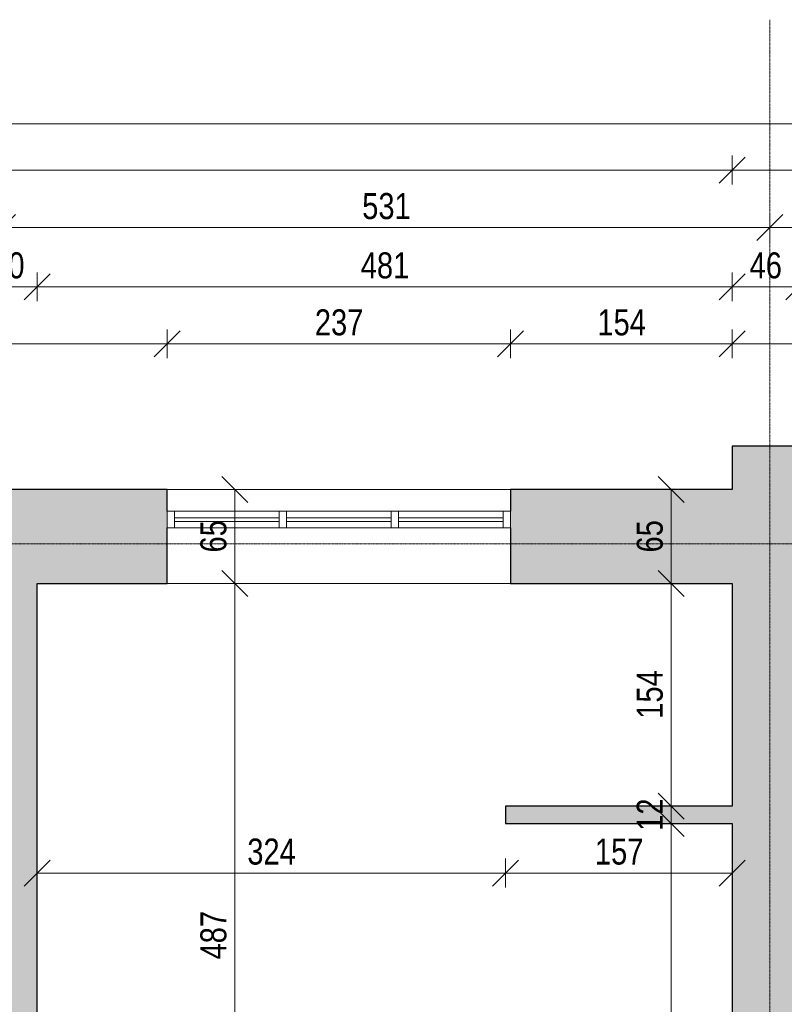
# Model space of a CAD drawing. Header units: centimetres. Extents: x 14852 to 18341, y -10824 to -8518.
# Tile 5 of 20: x 15701 to 16230, y -9199 to -8518. Entities that reach past the tile are written whole.
import ezdxf

# ---------------------------------------------------------------- set-up
doc = ezdxf.new("R2010")
doc.units = ezdxf.units.CM
doc.linetypes.add('Linia siatki', pattern=[0.9925, 0.47, -0.2175, 0.0875, -0.2175])
for name, color, linetype, lineweight in [('A-ANNO-DIMS', 211, 'Continuous', 9), ('A-ANNO-DIMS-100', 211, 'Continuous', 9), ('A-GLAZ', 151, 'Continuous', 9), ('A-WALL', 113, 'Continuous', 9), ('A-WALL-PATT', 111, 'Continuous', 25), ('I-WALL', 2, 'Continuous', 9), ('S-GRID', 1, 'Continuous', 9)]:
    doc.layers.add(name, color=color, linetype=linetype, lineweight=lineweight)
doc.styles.add('Arial_1', font='arial.ttf', dxfattribs={"width": 0.8, "height": 18})
doc.dimstyles.new('Przekątna_-_1_8_mm_Arial', dxfattribs={"dimscale": 30.48, "dimtxt": 18.364669, "dimasz": 0.590551, "dimexe": 0.328084, "dimexo": 0.0625, "dimgap": 0.016404, "dimtad": 1, "dimdec": 0, "dimdsep": 46, "dimtxsty": 'Arial_1', "dimblk1": 'OBLIQUE', "dimblk2": 'OBLIQUE', "dimsah": 1, "dimcen": 0.09, "dimazin": 0, "dimtfac": 1, "dimtdec": 4, "dimtix": 1, "dimtmove": 0, "dimatfit": 3, "dimfxl": 0.328084, "dimfxlon": 1, "dimtvp": 1, "dimtolj": 1, "dimtzin": 0, "dimarcsym": 2})
doc.dimstyles.new('Przekątna_-_1_8_mm_Arial_1', dxfattribs={"dimscale": 30.48, "dimtxt": 18.364669, "dimasz": 0.590551, "dimexe": 0.328084, "dimexo": 0.0625, "dimgap": 0.016404, "dimtad": 1, "dimdec": 0, "dimdsep": 46, "dimtxsty": 'Arial_1', "dimblk1": 'OBLIQUE', "dimblk2": 'OBLIQUE', "dimsah": 1, "dimcen": 0.09, "dimazin": 0, "dimtfac": 1, "dimtdec": 4, "dimtix": 1, "dimtmove": 0, "dimatfit": 3, "dimfxl": 0.328084, "dimfxlon": 1, "dimtvp": 1, "dimtolj": 1, "dimtzin": 0, "dimarcsym": 2})

# ---------------------------------------------------------------- blocks, each defined once
blk = doc.blocks.new('Aluminum_2 szybowe - 160x140-603551-6_Poziom posadzka II pietra inwentaryzacja')
at = {"layer": 'A-GLAZ', "lineweight": 18}
for p, q in [((-132.08, 20.16), (-137.16, 20.16)), ((-137.16, 20.16), (-137.16, 8.73)), ((-132.08, 8.73), (-132.08, 20.16)), ((-59.7, 15.71), (-132.08, 15.71)), ((-132.08, 15.71), (-132.08, 13.17)), ((-54.62, 20.16), (-59.7, 20.16)), ((-59.7, 20.16), (-59.7, 8.73)), ((-59.7, 13.17), (-59.7, 15.71)), ((-54.62, 8.73), (-54.62, 20.16)), ((17.76, 15.71), (-54.62, 15.71)), ((-54.62, 15.71), (-54.62, 13.17)), ((22.84, 20.16), (17.76, 20.16)), ((17.76, 20.16), (17.76, 8.73)), ((17.76, 13.17), (17.76, 15.71)), ((22.84, 8.73), (22.84, 20.16)), ((-137.16, 8.73), (-132.08, 8.73)), ((-132.08, 13.17), (-59.7, 13.17)), ((-59.7, 8.73), (-54.62, 8.73)), ((-54.62, 13.17), (17.76, 13.17)), ((17.76, 8.73), (22.84, 8.73))]:
    blk.add_line(p, q, dxfattribs=at)
at = {"layer": 'A-GLAZ'}
for p, q in [((-132.08, 20.16), (-59.7, 20.16)), ((-54.62, 20.16), (17.76, 20.16)), ((-59.7, 8.73), (-132.08, 8.73)), ((17.76, 8.73), (-54.62, 8.73))]:
    blk.add_line(p, q, dxfattribs=at)
blk = doc.blocks.new('DIMBLOCK1-6_Poziom posadzka II pietra inwentaryzacja')
at = {"layer": 'A-ANNO-DIMS-100'}
for p, q in [((15120.62, -8741.92), (15120.62, -8731.92)), ((15120.62, -8741.92), (15129.62, -8732.92)), ((15802.62, -8741.92), (15802.62, -8731.92)), ((15802.62, -8741.92), (15811.62, -8732.92)), ((15120.62, -8741.92), (15111.62, -8750.92)), ((15120.62, -8741.92), (15802.62, -8741.92)), ((15120.62, -8741.92), (15120.62, -8751.92)), ((15802.62, -8741.92), (15793.62, -8750.92)), ((15802.62, -8741.92), (15802.62, -8751.92))]:
    blk.add_line(p, q, dxfattribs=at)
at = {"layer": 'A-ANNO-DIMS-100', "color": 0, "insert": (15445.09, -8718.05), "char_height": 18, "width": 39.6677, "attachment_point": 1, "line_spacing_factor": 0.941778, "style": 'Arial_1'}
blk.add_mtext('682', dxfattribs=at)
blk = doc.blocks.new('_Oblique')
at = {"color": 0, "linetype": 'ByBlock', "lineweight": -2}
blk.add_line((-0.5, -0.5), (0.5, 0.5), dxfattribs=at)
blk = doc.blocks.new('DIMBLOCK2-6_Poziom posadzka II pietra inwentaryzacja')
at = {"layer": 'A-ANNO-DIMS-100'}
for p, q in [((15802.62, -8741.92), (15802.62, -8731.92)), ((15802.62, -8741.92), (15811.62, -8732.92)), ((16040.08, -8741.92), (16040.08, -8731.92)), ((16040.08, -8741.92), (16049.08, -8732.92)), ((15802.62, -8741.92), (15793.62, -8750.92)), ((15802.62, -8741.92), (16040.08, -8741.92)), ((15802.62, -8741.92), (15802.62, -8751.92)), ((16040.08, -8741.92), (16031.08, -8750.92)), ((16040.08, -8741.92), (16040.08, -8751.92))]:
    blk.add_line(p, q, dxfattribs=at)
at = {"layer": 'A-ANNO-DIMS-100', "color": 0, "insert": (15904.82, -8718.05), "char_height": 18, "width": 39.6677, "attachment_point": 1, "line_spacing_factor": 0.941778, "style": 'Arial_1'}
blk.add_mtext('237', dxfattribs=at)
blk = doc.blocks.new('DIMBLOCK3-6_Poziom posadzka II pietra inwentaryzacja')
at = {"layer": 'A-ANNO-DIMS-100'}
for p, q in [((16040.08, -8741.92), (16040.08, -8731.92)), ((16040.08, -8741.92), (16049.08, -8732.92)), ((16193.62, -8741.92), (16193.62, -8731.92)), ((16193.62, -8741.92), (16202.62, -8732.92)), ((16040.08, -8741.92), (16031.08, -8750.92)), ((16040.08, -8741.92), (16193.62, -8741.92)), ((16040.08, -8741.92), (16040.08, -8751.92)), ((16193.62, -8741.92), (16184.62, -8750.92)), ((16193.62, -8741.92), (16193.62, -8751.92))]:
    blk.add_line(p, q, dxfattribs=at)
at = {"layer": 'A-ANNO-DIMS-100', "color": 0, "insert": (16100.32, -8718.05), "char_height": 18, "width": 39.6677, "attachment_point": 1, "line_spacing_factor": 0.941778, "style": 'Arial_1'}
blk.add_mtext('154', dxfattribs=at)
blk = doc.blocks.new('DIMBLOCK4-6_Poziom posadzka II pietra inwentaryzacja')
at = {"layer": 'A-ANNO-DIMS-100'}
for p, q in [((16193.62, -8741.92), (16193.62, -8731.92)), ((16193.62, -8741.92), (16202.62, -8732.92)), ((16553.62, -8741.92), (16553.62, -8731.92)), ((16553.62, -8741.92), (16562.62, -8732.92)), ((16193.62, -8741.92), (16184.62, -8750.92)), ((16193.62, -8741.92), (16553.62, -8741.92)), ((16193.62, -8741.92), (16193.62, -8751.92)), ((16553.62, -8741.92), (16544.62, -8750.92)), ((16553.62, -8741.92), (16553.62, -8751.92))]:
    blk.add_line(p, q, dxfattribs=at)
at = {"layer": 'A-ANNO-DIMS-100', "color": 0, "insert": (16357.09, -8718.05), "char_height": 18, "width": 39.6677, "attachment_point": 1, "line_spacing_factor": 0.941778, "style": 'Arial_1'}
blk.add_mtext('360', dxfattribs=at)
blk = doc.blocks.new('DIMBLOCK12-6_Poziom posadzka II pietra inwentaryzacja')
at = {"layer": 'A-ANNO-DIMS-100'}
for p, q in [((15672.62, -8702.51), (15672.62, -8692.51)), ((15672.62, -8702.51), (15681.62, -8693.51)), ((15712.62, -8702.51), (15712.62, -8692.51)), ((15712.62, -8702.51), (15721.62, -8693.51)), ((15672.62, -8702.51), (15663.62, -8711.51)), ((15672.62, -8702.51), (15712.62, -8702.51)), ((15672.62, -8702.51), (15672.62, -8712.51)), ((15712.62, -8702.51), (15703.62, -8711.51)), ((15712.62, -8702.51), (15712.62, -8712.51))]:
    blk.add_line(p, q, dxfattribs=at)
at = {"layer": 'A-ANNO-DIMS-100', "color": 0, "insert": (15681.6, -8678.64), "char_height": 18, "width": 26.4451, "attachment_point": 1, "line_spacing_factor": 0.941778, "style": 'Arial_1'}
blk.add_mtext('40', dxfattribs=at)
blk = doc.blocks.new('DIMBLOCK13-6_Poziom posadzka II pietra inwentaryzacja')
at = {"layer": 'A-ANNO-DIMS-100'}
for p, q in [((15712.62, -8702.51), (15712.62, -8692.51)), ((15712.62, -8702.51), (15721.62, -8693.51)), ((16193.62, -8702.51), (16193.62, -8692.51)), ((16193.62, -8702.51), (16202.62, -8693.51)), ((15712.62, -8702.51), (15703.62, -8711.51)), ((15712.62, -8702.51), (16193.62, -8702.51)), ((15712.62, -8702.51), (15712.62, -8712.51)), ((16193.62, -8702.51), (16184.62, -8711.51)), ((16193.62, -8702.51), (16193.62, -8712.51))]:
    blk.add_line(p, q, dxfattribs=at)
at = {"layer": 'A-ANNO-DIMS-100', "color": 0, "insert": (15936.59, -8678.64), "char_height": 18, "width": 39.6677, "attachment_point": 1, "line_spacing_factor": 0.941778, "style": 'Arial_1'}
blk.add_mtext('481', dxfattribs=at)
blk = doc.blocks.new('DIMBLOCK14-6_Poziom posadzka II pietra inwentaryzacja')
at = {"layer": 'A-ANNO-DIMS-100'}
for p, q in [((16193.62, -8702.51), (16193.62, -8692.51)), ((16193.62, -8702.51), (16202.62, -8693.51)), ((16239.62, -8702.51), (16239.62, -8692.51)), ((16239.62, -8702.51), (16248.62, -8693.51)), ((16193.62, -8702.51), (16184.62, -8711.51)), ((16193.62, -8702.51), (16239.62, -8702.51)), ((16193.62, -8702.51), (16193.62, -8712.51)), ((16239.62, -8702.51), (16230.62, -8711.51)), ((16239.62, -8702.51), (16239.62, -8712.51))]:
    blk.add_line(p, q, dxfattribs=at)
at = {"layer": 'A-ANNO-DIMS-100', "color": 0, "insert": (16205.6, -8678.64), "char_height": 18, "width": 26.4451, "attachment_point": 1, "line_spacing_factor": 0.941778, "style": 'Arial_1'}
blk.add_mtext('46', dxfattribs=at)
blk = doc.blocks.new('DIMBLOCK25-6_Poziom posadzka II pietra inwentaryzacja')
at = {"layer": 'A-ANNO-DIMS-100'}
for p, q in [((15688.62, -8661.49), (15688.62, -8651.49)), ((15688.62, -8661.49), (15697.62, -8652.49)), ((16219.62, -8661.49), (16219.62, -8651.49)), ((16219.62, -8661.49), (16228.62, -8652.49)), ((15688.62, -8661.49), (15679.62, -8670.49)), ((15688.62, -8661.49), (16219.62, -8661.49)), ((15688.62, -8661.49), (15688.62, -8671.49)), ((16219.62, -8661.49), (16210.62, -8670.49)), ((16219.62, -8661.49), (16219.62, -8671.49))]:
    blk.add_line(p, q, dxfattribs=at)
at = {"layer": 'A-ANNO-DIMS-100', "color": 0, "insert": (15937.59, -8637.62), "char_height": 18, "width": 39.6677, "attachment_point": 1, "line_spacing_factor": 0.941778, "style": 'Arial_1'}
blk.add_mtext('531', dxfattribs=at)
blk = doc.blocks.new('DIMBLOCK26-6_Poziom posadzka II pietra inwentaryzacja')
at = {"layer": 'A-ANNO-DIMS-100'}
for p, q in [((16219.62, -8661.49), (16219.62, -8651.49)), ((16219.62, -8661.49), (16228.62, -8652.49)), ((16475.62, -8661.49), (16475.62, -8651.49)), ((16475.62, -8661.49), (16484.62, -8652.49)), ((16219.62, -8661.49), (16210.62, -8670.49)), ((16219.62, -8661.49), (16475.62, -8661.49)), ((16219.62, -8661.49), (16219.62, -8671.49)), ((16475.62, -8661.49), (16466.62, -8670.49)), ((16475.62, -8661.49), (16475.62, -8671.49))]:
    blk.add_line(p, q, dxfattribs=at)
at = {"layer": 'A-ANNO-DIMS-100', "color": 0, "insert": (16331.09, -8637.62), "char_height": 18, "width": 39.6677, "attachment_point": 1, "line_spacing_factor": 0.941778, "style": 'Arial_1'}
blk.add_mtext('256', dxfattribs=at)
blk = doc.blocks.new('DIMBLOCK31-6_Poziom posadzka II pietra inwentaryzacja')
at = {"layer": 'A-ANNO-DIMS-100'}
for p, q in [((15120.62, -8621.77), (15120.62, -8611.77)), ((15120.62, -8621.77), (15129.62, -8612.77)), ((16193.62, -8621.77), (16193.62, -8611.77)), ((16193.62, -8621.77), (16202.62, -8612.77)), ((15120.62, -8621.77), (15111.62, -8630.77)), ((15120.62, -8621.77), (16193.62, -8621.77)), ((15120.62, -8621.77), (15120.62, -8631.77)), ((16193.62, -8621.77), (16184.62, -8630.77)), ((16193.62, -8621.77), (16193.62, -8631.77))]:
    blk.add_line(p, q, dxfattribs=at)
at = {"layer": 'A-ANNO-DIMS-100', "color": 0, "insert": (15635.08, -8597.9), "char_height": 18, "width": 52.8902, "attachment_point": 1, "line_spacing_factor": 0.941778, "style": 'Arial_1'}
blk.add_mtext('1073', dxfattribs=at)
blk = doc.blocks.new('DIMBLOCK32-6_Poziom posadzka II pietra inwentaryzacja')
at = {"layer": 'A-ANNO-DIMS-100'}
for p, q in [((16193.62, -8621.77), (16193.62, -8611.77)), ((16193.62, -8621.77), (16202.62, -8612.77)), ((16840.62, -8621.77), (16840.62, -8611.77)), ((16840.62, -8621.77), (16849.62, -8612.77)), ((16193.62, -8621.77), (16184.62, -8630.77)), ((16193.62, -8621.77), (16840.62, -8621.77)), ((16193.62, -8621.77), (16193.62, -8631.77)), ((16840.62, -8621.77), (16831.62, -8630.77)), ((16840.62, -8621.77), (16840.62, -8631.77))]:
    blk.add_line(p, q, dxfattribs=at)
at = {"layer": 'A-ANNO-DIMS-100', "color": 0, "insert": (16500.59, -8597.9), "char_height": 18, "width": 39.6677, "attachment_point": 1, "line_spacing_factor": 0.941778, "style": 'Arial_1'}
blk.add_mtext('647', dxfattribs=at)
blk = doc.blocks.new('DIMBLOCK34-6_Poziom posadzka II pietra inwentaryzacja')
at = {"layer": 'A-ANNO-DIMS-100'}
for p, q in [((15120.62, -8589.69), (15120.62, -8579.69)), ((15120.62, -8589.69), (15129.62, -8580.69)), ((17920.62, -8589.69), (17920.62, -8579.69)), ((17920.62, -8589.69), (17929.62, -8580.69)), ((15120.62, -8589.69), (15111.62, -8598.69)), ((15120.62, -8589.69), (17920.62, -8589.69)), ((15120.62, -8589.69), (15120.62, -8599.69)), ((17920.62, -8589.69), (17911.62, -8598.69)), ((17920.62, -8589.69), (17920.62, -8599.69))]:
    blk.add_line(p, q, dxfattribs=at)
at = {"layer": 'A-ANNO-DIMS-100', "color": 0, "insert": (16498.58, -8565.83), "char_height": 18, "width": 52.8902, "attachment_point": 1, "line_spacing_factor": 0.941778, "style": 'Arial_1'}
blk.add_mtext('2800', dxfattribs=at)
blk = doc.blocks.new('DIMBLOCK178-6_Poziom posadzka II pietra inwentaryzacja')
at = {"layer": 'A-ANNO-DIMS-100'}
for p, q in [((15849.48, -8842.71), (15840.48, -8833.71)), ((15849.48, -8842.71), (15839.48, -8842.71)), ((15849.48, -8842.71), (15849.48, -8907.71)), ((15849.48, -8842.71), (15858.48, -8851.71)), ((15849.48, -8842.71), (15859.48, -8842.71)), ((15849.48, -8907.71), (15840.48, -8898.71)), ((15849.48, -8907.71), (15839.48, -8907.71)), ((15849.48, -8907.71), (15858.48, -8916.71)), ((15849.48, -8907.71), (15859.48, -8907.71))]:
    blk.add_line(p, q, dxfattribs=at)
at = {"layer": 'A-ANNO-DIMS-100', "color": 0, "insert": (15825.61, -8886.23), "char_height": 18, "width": 26.4451, "attachment_point": 1, "rotation": 90, "line_spacing_factor": 0.941778, "style": 'Arial_1'}
blk.add_mtext('65', dxfattribs=at)
blk = doc.blocks.new('DIMBLOCK179-6_Poziom posadzka II pietra inwentaryzacja')
at = {"layer": 'A-ANNO-DIMS-100'}
for p, q in [((15849.48, -8907.71), (15840.48, -8898.71)), ((15849.48, -8907.71), (15839.48, -8907.71)), ((15849.48, -8907.71), (15849.48, -9394.71)), ((15849.48, -8907.71), (15858.48, -8916.71)), ((15849.48, -8907.71), (15859.48, -8907.71)), ((15849.48, -9394.71), (15840.48, -9385.71)), ((15849.48, -9394.71), (15839.48, -9394.71)), ((15849.48, -9394.71), (15858.48, -9403.71)), ((15849.48, -9394.71), (15859.48, -9394.71))]:
    blk.add_line(p, q, dxfattribs=at)
at = {"layer": 'A-ANNO-DIMS-100', "color": 0, "insert": (15825.61, -9167.74), "char_height": 18, "width": 39.6677, "attachment_point": 1, "rotation": 90, "line_spacing_factor": 0.941778, "style": 'Arial_1'}
blk.add_mtext('487', dxfattribs=at)
blk = doc.blocks.new('DIMBLOCK193-6_Poziom posadzka II pietra inwentaryzacja')
at = {"layer": 'A-ANNO-DIMS-100'}
for p, q in [((16151.36, -8842.71), (16142.36, -8833.71)), ((16151.36, -8842.71), (16141.36, -8842.71)), ((16151.36, -8842.71), (16151.36, -8907.71)), ((16151.36, -8842.71), (16160.36, -8851.71)), ((16151.36, -8842.71), (16161.36, -8842.71)), ((16151.36, -8907.71), (16142.36, -8898.71)), ((16151.36, -8907.71), (16141.36, -8907.71)), ((16151.36, -8907.71), (16160.36, -8916.71)), ((16151.36, -8907.71), (16161.36, -8907.71))]:
    blk.add_line(p, q, dxfattribs=at)
at = {"layer": 'A-ANNO-DIMS-100', "color": 0, "insert": (16127.5, -8886.23), "char_height": 18, "width": 26.4451, "attachment_point": 1, "rotation": 90, "line_spacing_factor": 0.941778, "style": 'Arial_1'}
blk.add_mtext('65', dxfattribs=at)
blk = doc.blocks.new('DIMBLOCK194-6_Poziom posadzka II pietra inwentaryzacja')
at = {"layer": 'A-ANNO-DIMS-100'}
for p, q in [((16151.36, -8907.71), (16142.36, -8898.71)), ((16151.36, -8907.71), (16141.36, -8907.71)), ((16151.36, -8907.71), (16151.36, -9061.71)), ((16151.36, -8907.71), (16160.36, -8916.71)), ((16151.36, -8907.71), (16161.36, -8907.71)), ((16151.36, -9061.71), (16142.36, -9052.71)), ((16151.36, -9061.71), (16141.36, -9061.71)), ((16151.36, -9061.71), (16160.36, -9070.71)), ((16151.36, -9061.71), (16161.36, -9061.71))]:
    blk.add_line(p, q, dxfattribs=at)
at = {"layer": 'A-ANNO-DIMS-100', "color": 0, "insert": (16127.5, -9001.24), "char_height": 18, "width": 39.6677, "attachment_point": 1, "rotation": 90, "line_spacing_factor": 0.941778, "style": 'Arial_1'}
blk.add_mtext('154', dxfattribs=at)
blk = doc.blocks.new('DIMBLOCK195-6_Poziom posadzka II pietra inwentaryzacja')
at = {"layer": 'A-ANNO-DIMS-100'}
for p, q in [((16151.36, -9061.71), (16142.36, -9052.71)), ((16151.36, -9061.71), (16141.36, -9061.71)), ((16151.36, -9061.71), (16151.36, -9073.71)), ((16151.36, -9061.71), (16160.36, -9070.71)), ((16151.36, -9061.71), (16161.36, -9061.71)), ((16151.36, -9073.71), (16142.36, -9064.71)), ((16151.36, -9073.71), (16141.36, -9073.71)), ((16151.36, -9073.71), (16160.36, -9082.71)), ((16151.36, -9073.71), (16161.36, -9073.71))]:
    blk.add_line(p, q, dxfattribs=at)
at = {"layer": 'A-ANNO-DIMS-100', "color": 0, "insert": (16127.5, -9078.73), "char_height": 18, "width": 26.4451, "attachment_point": 1, "rotation": 90, "line_spacing_factor": 0.941778, "style": 'Arial_1'}
blk.add_mtext('12', dxfattribs=at)
blk = doc.blocks.new('DIMBLOCK196-6_Poziom posadzka II pietra inwentaryzacja')
at = {"layer": 'A-ANNO-DIMS-100'}
for p, q in [((16151.36, -9073.71), (16142.36, -9064.71)), ((16151.36, -9073.71), (16141.36, -9073.71)), ((16151.36, -9073.71), (16151.36, -9394.71)), ((16151.36, -9073.71), (16160.36, -9082.71)), ((16151.36, -9073.71), (16161.36, -9073.71)), ((16151.36, -9394.71), (16142.36, -9385.71)), ((16151.36, -9394.71), (16141.36, -9394.71)), ((16151.36, -9394.71), (16160.36, -9403.71)), ((16151.36, -9394.71), (16161.36, -9394.71))]:
    blk.add_line(p, q, dxfattribs=at)
at = {"layer": 'A-ANNO-DIMS-100', "color": 0, "insert": (16127.5, -9250.74), "char_height": 18, "width": 39.6677, "attachment_point": 1, "rotation": 90, "line_spacing_factor": 0.941778, "style": 'Arial_1'}
blk.add_mtext('321', dxfattribs=at)
blk = doc.blocks.new('DIMBLOCK279-6_Poziom posadzka II pietra inwentaryzacja')
at = {"layer": 'A-ANNO-DIMS-100'}
for p, q in [((15712.62, -9107.97), (15712.62, -9097.97)), ((16036.62, -9107.97), (16036.62, -9097.97)), ((15712.62, -9107.97), (15721.62, -9098.97)), ((16036.62, -9107.97), (16045.62, -9098.97)), ((15712.62, -9107.97), (15703.62, -9116.97)), ((15712.62, -9107.97), (16036.62, -9107.97)), ((15712.62, -9107.97), (15712.62, -9117.97)), ((16036.62, -9107.97), (16027.62, -9116.97)), ((16036.62, -9107.97), (16036.62, -9117.97))]:
    blk.add_line(p, q, dxfattribs=at)
at = {"layer": 'A-ANNO-DIMS-100', "color": 0, "insert": (15858.09, -9084.1), "char_height": 18, "width": 39.6677, "attachment_point": 1, "line_spacing_factor": 0.941778, "style": 'Arial_1'}
blk.add_mtext('324', dxfattribs=at)
blk = doc.blocks.new('DIMBLOCK280-6_Poziom posadzka II pietra inwentaryzacja')
at = {"layer": 'A-ANNO-DIMS-100'}
for p, q in [((16036.62, -9107.97), (16036.62, -9097.97)), ((16193.62, -9107.97), (16193.62, -9097.97)), ((16036.62, -9107.97), (16045.62, -9098.97)), ((16193.62, -9107.97), (16202.62, -9098.97)), ((16036.62, -9107.97), (16027.62, -9116.97)), ((16036.62, -9107.97), (16193.62, -9107.97)), ((16036.62, -9107.97), (16036.62, -9117.97)), ((16193.62, -9107.97), (16184.62, -9116.97)), ((16193.62, -9107.97), (16193.62, -9117.97))]:
    blk.add_line(p, q, dxfattribs=at)
at = {"layer": 'A-ANNO-DIMS-100', "color": 0, "insert": (16098.59, -9084.1), "char_height": 18, "width": 39.6677, "attachment_point": 1, "line_spacing_factor": 0.941778, "style": 'Arial_1'}
blk.add_mtext('157', dxfattribs=at)

msp = doc.modelspace()

# ---------------------------------------------------------------- hatches: boundary and pattern name
at = {"layer": 'A-WALL-PATT', "lineweight": 9}
h = msp.add_hatch(color=256, dxfattribs=at)
h.paths.add_polyline_path([(16239.62, -10415.71), (16239.62, -9542.21), (16193.62, -9542.21), (16193.62, -10415.71)])
h.paths.add_polyline_path([(16239.62, -9452.21), (16239.62, -8812.71), (16193.62, -8812.71), (16193.62, -9452.21), (16236.12, -9452.21)])
h = msp.add_hatch(color=256, dxfattribs=at)
h.paths.add_polyline_path([(16193.62, -8907.71), (16193.62, -8842.71), (16040.08, -8842.71), (16040.08, -8907.71), (16149, -8907.71)])
h.paths.add_polyline_path([(15672.62, -8907.71), (15802.62, -8907.71), (15802.62, -8842.71), (15672.62, -8842.71)])
h = msp.add_hatch(color=256, dxfattribs=at)
h.paths.add_polyline_path([(15712.62, -10350.71), (15712.62, -9538.21), (15672.62, -9538.21), (15672.62, -10350.71), (15698.84, -10350.71)])
h.paths.add_polyline_path([(15698.84, -9448.21), (15712.62, -9448.21), (15712.62, -8907.71), (15672.62, -8907.71), (15672.62, -9448.21), (15679.62, -9448.21)])
msp.add_hatch(color=256, dxfattribs=at).paths.add_polyline_path([(16193.62, -9073.71), (16193.62, -9061.71), (16036.62, -9061.71), (16036.62, -9073.71), (16149, -9073.71)])

# ---------------------------------------------------------------- linework, layer by layer
at = {"layer": 'A-WALL', "lineweight": 25}
for p, q in [((16553.62, -8812.71), (16193.62, -8812.71)), ((16193.62, -8812.71), (16193.62, -8842.71)), ((15802.62, -8842.71), (15120.62, -8842.71)), ((15802.62, -8857.71), (15802.62, -8842.71)), ((16193.62, -8842.71), (16040.08, -8842.71)), ((16040.08, -8842.71), (16040.08, -8857.71)), ((15802.62, -8907.71), (15802.62, -8869.14)), ((16040.08, -8869.14), (16040.08, -8907.71)), ((15712.62, -8907.71), (15802.62, -8907.71)), ((16040.08, -8907.71), (16193.62, -8907.71)), ((16193.62, -8907.71), (16193.62, -9061.71)), ((16193.62, -9061.71), (16036.62, -9061.71)), ((16036.62, -9061.71), (16036.62, -9073.71)), ((16036.62, -9073.71), (16193.62, -9073.71)), ((16193.62, -9073.71), (16193.62, -9394.71))]:
    msp.add_line(p, q, dxfattribs=at)
at = {"layer": 'A-WALL'}
for p, q in [((15802.62, -8842.71), (16040.08, -8842.71)), ((16040.08, -8907.71), (15802.62, -8907.71))]:
    msp.add_line(p, q, dxfattribs=at)
at = {"layer": 'I-WALL', "lineweight": 25}
msp.add_line((15712.62, -9394.71), (15712.62, -8907.71), dxfattribs=at)
at = {"layer": 'S-GRID', "linetype": 'Linia siatki'}
for p, q in [((16219.62, -8517.72), (16219.62, -10764.35)), ((14852.38, -8880.21), (18281.26, -8880.21))]:
    msp.add_line(p, q, dxfattribs=at)

# ---------------------------------------------------------------- block references
at = {"layer": 'A-GLAZ'}
for p in [(15939.78, -8877.87), (16017.24, -8877.87)]:
    msp.add_blockref('Aluminum_2 szybowe - 160x140-603551-6_Poziom posadzka II pietra inwentaryzacja', p, dxfattribs=at)

# ---------------------------------------------------------------- dimensions: what is measured, and where the dimension line sits
at = {"layer": 'A-ANNO-DIMS'}
for base, p1, p2, dimstyle, override, picture, middle in [((17920.62, -8589.69), (15120.62, -8599.69), (17920.62, -8599.69), 'Przekątna_-_1_8_mm_Arial', {"dimpost": '<>', "dimfxl": 2800}, 'DIMBLOCK34-6_Poziom posadzka II pietra inwentaryzacja', (16520.62, -8580)), ((16193.62, -8621.77), (15120.62, -8631.77), (16193.62, -8631.77), 'Przekątna_-_1_8_mm_Arial', {"dimpost": '<>', "dimfxl": 1073}, 'DIMBLOCK31-6_Poziom posadzka II pietra inwentaryzacja', (15657.12, -8612.07)), ((16840.62, -8621.77), (16193.62, -8631.77), (16840.62, -8631.77), 'Przekątna_-_1_8_mm_Arial', {"dimpost": '<>', "dimfxl": 647}, 'DIMBLOCK32-6_Poziom posadzka II pietra inwentaryzacja', (16517.12, -8612.08)), ((16219.62, -8661.49), (15688.62, -8651.49), (16219.62, -8651.49), 'Przekątna_-_1_8_mm_Arial', {"dimpost": '<>', "dimfxl": 531}, 'DIMBLOCK25-6_Poziom posadzka II pietra inwentaryzacja', (15954.12, -8651.79)), ((16475.62, -8661.49), (16219.62, -8651.49), (16475.62, -8651.49), 'Przekątna_-_1_8_mm_Arial', {"dimpost": '<>', "dimfxl": 256}, 'DIMBLOCK26-6_Poziom posadzka II pietra inwentaryzacja', (16347.62, -8651.8)), ((15712.62, -8702.51), (15672.62, -8712.51), (15712.62, -8712.51), 'Przekątna_-_1_8_mm_Arial', {"dimpost": '<>', "dimfxl": 40}, 'DIMBLOCK12-6_Poziom posadzka II pietra inwentaryzacja', (15692.62, -8692.82)), ((16193.62, -8702.51), (15712.62, -8712.51), (16193.62, -8712.51), 'Przekątna_-_1_8_mm_Arial', {"dimpost": '<>', "dimfxl": 481}, 'DIMBLOCK13-6_Poziom posadzka II pietra inwentaryzacja', (15953.12, -8692.82)), ((16239.62, -8702.51), (16193.62, -8712.51), (16239.62, -8712.51), 'Przekątna_-_1_8_mm_Arial', {"dimpost": '<>', "dimfxl": 46}, 'DIMBLOCK14-6_Poziom posadzka II pietra inwentaryzacja', (16216.62, -8692.82)), ((15802.62, -8741.92), (15120.62, -8751.92), (15802.62, -8751.92), 'Przekątna_-_1_8_mm_Arial', {"dimpost": '<>', "dimfxl": 682}, 'DIMBLOCK1-6_Poziom posadzka II pietra inwentaryzacja', (15461.62, -8732.23)), ((16040.08, -8741.92), (15802.62, -8751.92), (16040.08, -8751.92), 'Przekątna_-_1_8_mm_Arial', {"dimpost": '<>', "dimfxl": 237.46}, 'DIMBLOCK2-6_Poziom posadzka II pietra inwentaryzacja', (15921.35, -8732.23)), ((16193.62, -8741.92), (16040.08, -8751.92), (16193.62, -8751.92), 'Przekątna_-_1_8_mm_Arial', {"dimpost": '<>', "dimfxl": 153.54}, 'DIMBLOCK3-6_Poziom posadzka II pietra inwentaryzacja', (16116.85, -8732.23)), ((16553.62, -8741.92), (16193.62, -8751.92), (16553.62, -8751.92), 'Przekątna_-_1_8_mm_Arial', {"dimpost": '<>', "dimfxl": 360}, 'DIMBLOCK4-6_Poziom posadzka II pietra inwentaryzacja', (16373.62, -8732.23)), ((16036.62, -9107.97), (15712.62, -9097.97), (16036.62, -9097.97), 'Przekątna_-_1_8_mm_Arial_1', {"dimpost": '<>', "dimfxl": 324}, 'DIMBLOCK279-6_Poziom posadzka II pietra inwentaryzacja', (15874.62, -9098.28)), ((16193.62, -9107.97), (16036.62, -9097.97), (16193.62, -9097.97), 'Przekątna_-_1_8_mm_Arial_1', {"dimpost": '<>', "dimfxl": 157}, 'DIMBLOCK280-6_Poziom posadzka II pietra inwentaryzacja', (16115.12, -9098.28))]:
    dim = msp.add_linear_dim(base=base, p1=p1, p2=p2, dimstyle=dimstyle, override=override, dxfattribs=at)
    dim.commit()
    dim.dimension.update_dxf_attribs({"geometry": picture, "text_midpoint": middle})
for base, p1, p2, override, picture, middle in [((15849.48, -8907.71), (15859.48, -8842.71), (15859.48, -8907.71), {"dimpost": '<>', "dimfxl": 65}, 'DIMBLOCK178-6_Poziom posadzka II pietra inwentaryzacja', (15839.79, -8875.21)), ((16151.36, -8907.71), (16161.36, -8842.71), (16161.36, -8907.71), {"dimpost": '<>', "dimfxl": 65}, 'DIMBLOCK193-6_Poziom posadzka II pietra inwentaryzacja', (16141.67, -8875.21)), ((15849.48, -9394.71), (15859.48, -8907.71), (15859.48, -9394.71), {"dimpost": '<>', "dimfxl": 487}, 'DIMBLOCK179-6_Poziom posadzka II pietra inwentaryzacja', (15839.79, -9151.21)), ((16151.36, -9061.71), (16161.36, -8907.71), (16161.36, -9061.71), {"dimpost": '<>', "dimfxl": 154}, 'DIMBLOCK194-6_Poziom posadzka II pietra inwentaryzacja', (16141.67, -8984.71)), ((16151.36, -9073.71), (16161.36, -9061.71), (16161.36, -9073.71), {"dimpost": '<>', "dimfxl": 12}, 'DIMBLOCK195-6_Poziom posadzka II pietra inwentaryzacja', (16141.83, -9067.71)), ((16151.36, -9394.71), (16161.36, -9073.71), (16161.36, -9394.71), {"dimpost": '<>', "dimfxl": 321}, 'DIMBLOCK196-6_Poziom posadzka II pietra inwentaryzacja', (16141.67, -9234.21))]:
    dim = msp.add_linear_dim(base=base, p1=p1, p2=p2, angle=90, dimstyle='Przekątna_-_1_8_mm_Arial', override=override, dxfattribs=at)
    dim.commit()
    dim.dimension.update_dxf_attribs({"geometry": picture, "text_midpoint": middle})

doc.saveas('drawing.dxf')
